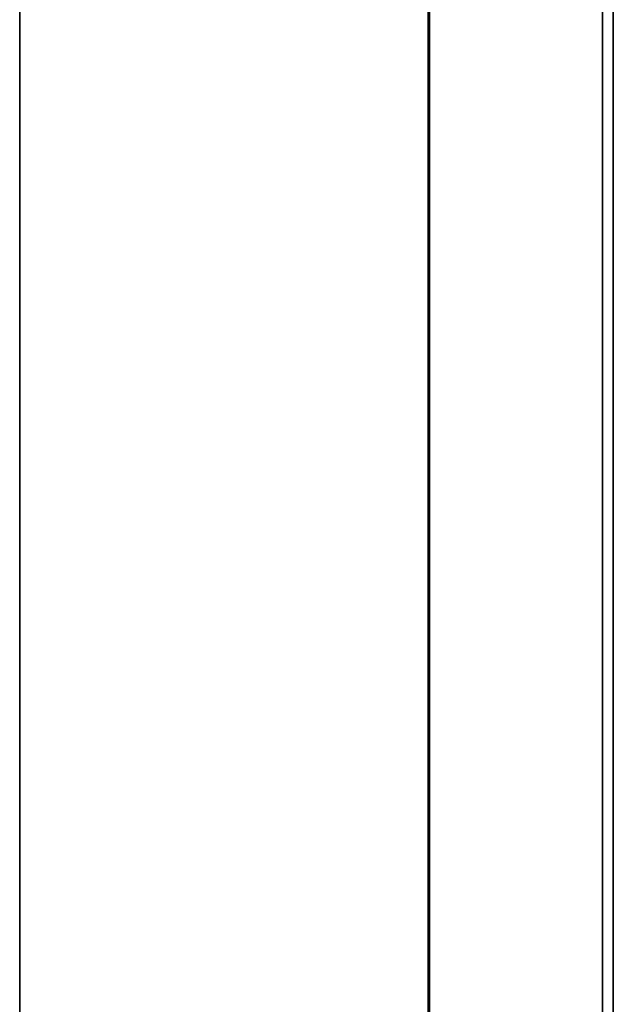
# Model space of a CAD drawing. Header units: millimetres. Extents: x 2 to 1120, y -2 to 861.
# Tile 11 of 226: x 89 to 107, y 399 to 430. Entities that reach past the tile are written whole.
import ezdxf

# ---------------------------------------------------------------- set-up
doc = ezdxf.new("R2010")
doc.units = ezdxf.units.MM

msp = doc.modelspace()

# ---------------------------------------------------------------- linework, layer by layer
at = {"color": 7, "linetype": 'Continuous', "lineweight": 35}
for p, q in [((107.0401, 237.388), (107.0401, 463.3614)), ((106.7068, 463.1257), (106.7068, 237.6237)), ((88.6735, 458.848), (88.6735, 241.8814)), ((101.3068, 243.4545), (101.3068, 457.2944)), ((101.3535, 457.2944), (101.3535, 243.4545))]:
    msp.add_line(p, q, dxfattribs=at)

doc.saveas('drawing.dxf')
